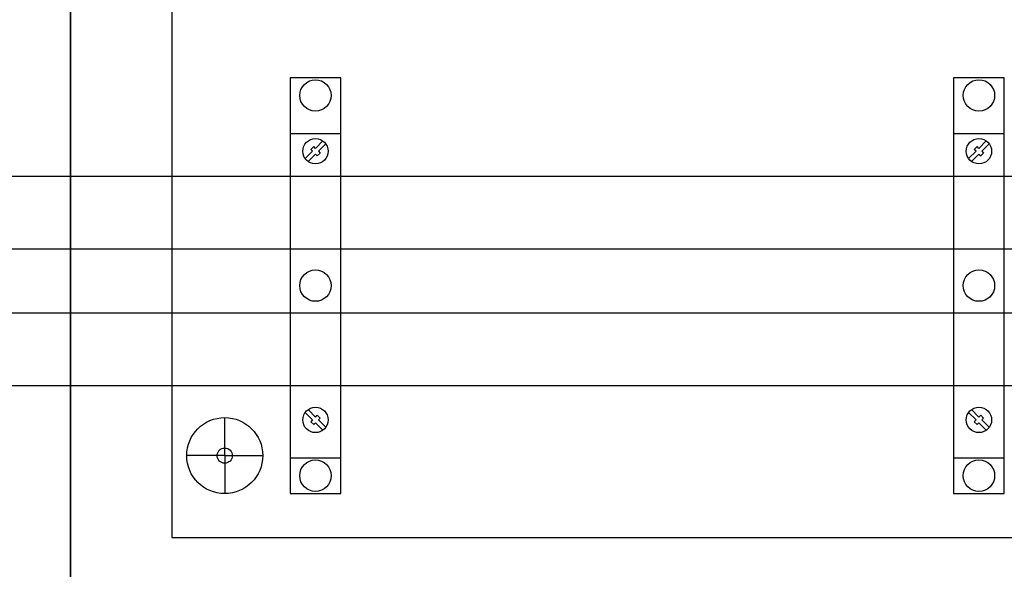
# Model space of a CAD drawing. Header units: centimetres. Extents: x -4250 to -484, y 169 to 6592.
# Tile 70 of 178: x -1149 to -1110, y 3088 to 3110. Entities that reach past the tile are written whole.
import ezdxf

# ---------------------------------------------------------------- set-up
doc = ezdxf.new("R2010")
doc.units = ezdxf.units.CM
doc.layers.add('1', color=7, linetype='Continuous')
doc.layers.add('żółty', color=2, linetype='Continuous')

# ---------------------------------------------------------------- blocks, each defined once
blk = doc.blocks.new('119239_1613119785')
for q in [(2.086, 4.735), (0.586, 3.235), (3.586, 3.235), (2.086, 1.735)]:
    blk.add_line((2.086, 3.235), q)
blk.add_lwpolyline([(0, 50), (0, 0), (72, 0), (72, 50)], close=True)
for radius in [1.5, 0.3]:
    blk.add_circle((2.086, 3.235), radius)
at = {"flags": 1}
for tag, p in [('BD', (75.013, 13.979)), ('NK', (75.013, 11.987)), ('TYP', (75.013, 10.387)), ('PO', (75.013, 8.85))]:
    blk.add_attdef(tag, p, '', height=1, dxfattribs=at)
blk = doc.blocks.new('107069_168785615')
for p, q in [((0, 14.2), (2, 14.2)), ((0.816, 13.571), (0.929, 13.684)), ((1, 13.613), (0.929, 13.684)), ((1.292, 13.906), (1, 13.613)), ((1.406, 13.792), (1.113, 13.5)), ((0.887, 13.5), (0.594, 13.208)), ((1, 13.387), (0.708, 13.094)), ((0.887, 13.5), (0.816, 13.571)), ((1, 13.387), (1.071, 13.316)), ((1.071, 13.316), (1.184, 13.429)), ((1.113, 13.5), (1.184, 13.429)), ((0.887, 2.9), (0.594, 3.192)), ((1, 3.013), (0.708, 3.306)), ((0.887, 2.9), (0.816, 2.829)), ((0.816, 2.829), (0.929, 2.716)), ((1, 2.787), (0.929, 2.716)), ((1, 3.013), (1.071, 3.084)), ((1.292, 2.494), (1, 2.787)), ((1.071, 3.084), (1.184, 2.971)), ((1.113, 2.9), (1.184, 2.971)), ((1.406, 2.608), (1.113, 2.9)), ((0, 1.4), (2, 1.4))]:
    blk.add_line(p, q)
blk.add_lwpolyline([(0, 0), (2, 0), (2, 16.4), (0, 16.4)], close=True)
for centre, radius in [((1, 15.7), 0.621), ((1, 13.5), 0.5), ((1, 8.2), 0.621), ((1, 2.9), 0.5), ((1, 0.7), 0.621)]:
    blk.add_circle(centre, radius)
at = {"flags": 1}
for tag, p in [('BD', (4.178, 17.808)), ('NK', (4.178, 12.608)), ('TYP', (4.178, 7.409)), ('PO', (4.178, 1.824))]:
    blk.add_attdef(tag, p, '', height=2.5, dxfattribs=at)

msp = doc.modelspace()

# ---------------------------------------------------------------- linework, layer by layer
at = {"color": 3}
for points in [[(-1227.0352, 3286.679), (-1227.0352, 3086.679), (-1147.0352, 3086.679), (-1147.0352, 3286.679)], [(-1147.0352, 3286.679), (-1147.0352, 3086.679), (-1067.0352, 3086.679), (-1067.0352, 3286.679)]]:
    msp.add_lwpolyline(points, close=True, dxfattribs=at)
msp.add_lwpolyline([(-1143.0352, 3089.179), (-1071.0352, 3089.179), (-1071.0352, 3284.179), (-1143.0352, 3284.179)], close=True)
at = {"layer": 'żółty'}
for points in [[(-1219.102, 3103.4405), (-1076.7257, 3103.4405), (-1076.7257, 3100.565), (-1219.102, 3100.565)], [(-1219.102, 3098.0489), (-1076.7257, 3098.0489), (-1076.7257, 3095.1734), (-1219.102, 3095.1734)]]:
    msp.add_lwpolyline(points, close=True, dxfattribs=at)

# ---------------------------------------------------------------- block references
at = {"layer": '1'}
for name, p in [('119239_1613119785', (-1143.0352, 3089.179)), ('107069_168785615', (-1138.3696, 3090.9224)), ('107069_168785615', (-1112.2033, 3090.9224))]:
    msp.add_blockref(name, p, dxfattribs=at)

doc.saveas('drawing.dxf')
